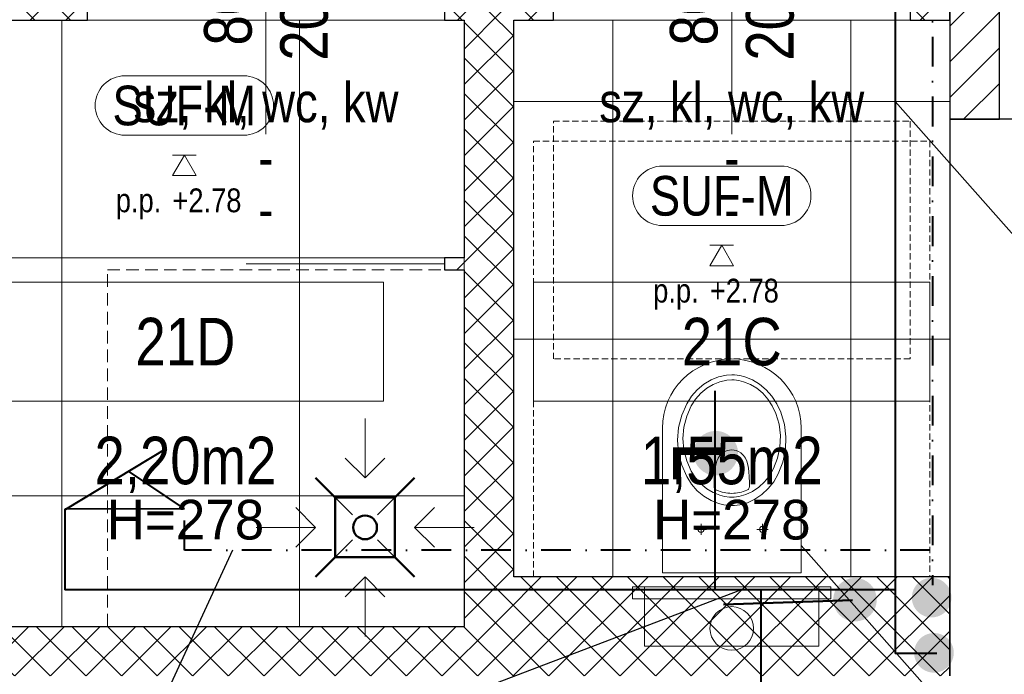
# Model space of a CAD drawing. Header units: millimetres. Extents: x -291747 to 77132, y 46721 to 203932.
# Tile 50 of 110: x 68992 to 69240, y 90885 to 91050. Entities that reach past the tile are written whole.
import ezdxf
from ezdxf.enums import TextEntityAlignment as Align
from ezdxf.lldxf.tags import DXFTag

# ---------------------------------------------------------------- set-up
doc = ezdxf.new("R2010")
doc.units = ezdxf.units.MM
doc.header["$MEASUREMENT"] = 0
for name, pattern in [('DASHDOT', [1, 0.5, -0.25, 0, -0.25]), ('xreff_LSN_szatnie_PW_rzuty_14$0$DASHED', [19.05, 12.7, -6.35]), ('xreff_LSN_szatnie_PW_rzuty_14$0$HIDDEN2', [4.7625, 3.175, -1.5875])]:
    doc.linetypes.add(name, pattern=pattern)
doc.layers.get('0').update_dxf_attribs({"lineweight": 9})
doc.layers.get('Defpoints').update_dxf_attribs({"lineweight": 9})
for name, color, linetype, lineweight in [('FL-xref', 250, 'Continuous', 9), ('FL_Ciepła_woda-do odbiorników', 1, 'DASHDOT', 40), ('FL_ks_nad posadzka', 12, 'Continuous', 50), ('FL_ks_pod stropem', 190, 'Continuous', 50), ('FL_opisy_woda', 7, 'Continuous', 25), ('FL_Zimna_woda-do odbiorników', 5, 'SOLID', 40), ('xreff_LSN_szatnie_PW_rzuty_14$0$A drzwi płytowe', 252, 'Continuous', 9), ('xreff_LSN_szatnie_PW_rzuty_14$0$A hatch', 8, 'Continuous', 5), ('xreff_LSN_szatnie_PW_rzuty_14$0$A hatch ściany', 252, 'Continuous', 9), ('xreff_LSN_szatnie_PW_rzuty_14$0$A opis', 252, 'Continuous', 9), ('xreff_LSN_szatnie_PW_rzuty_14$0$A opis pom', 252, 'Continuous', 9), ('xreff_LSN_szatnie_PW_rzuty_14$0$A opis pom pow', 252, 'Continuous', 9), ('xreff_LSN_szatnie_PW_rzuty_14$0$A opis stolarka', 252, 'Continuous', 9), ('xreff_LSN_szatnie_PW_rzuty_14$0$A opis stolarka NWD typ', 252, 'Continuous', 9), ('xreff_LSN_szatnie_PW_rzuty_14$0$A opis stolarka NWD wyposażenie', 252, 'Continuous', 9), ('xreff_LSN_szatnie_PW_rzuty_14$0$A sufit', 252, 'Continuous', 9), ('xreff_LSN_szatnie_PW_rzuty_14$0$A sufit obrys', 252, 'Continuous', 9), ('xreff_LSN_szatnie_PW_rzuty_14$0$A sufit podwieszany opis', 8, 'Continuous', 13), ('xreff_LSN_szatnie_PW_rzuty_14$0$A widok wyżej', 252, 'xreff_LSN_szatnie_PW_rzuty_14$0$DASHED', 9), ('xreff_LSN_szatnie_PW_rzuty_14$0$A wyposazenie sanitarne', 8, 'Continuous', 9), ('xreff_LSN_szatnie_PW_rzuty_14$0$A-Wall', 252, 'Continuous', 9)]:
    doc.layers.add(name, color=color, linetype=linetype, lineweight=lineweight)
doc.layers.add('xreff_LSN_szatnie_PW_rzuty_14$0$A opis ppoż drzwi', color=252, linetype='Continuous', lineweight=9, transparency=0.25)
doc.styles.get("Standard").update_dxf_attribs({"font": 'arial.ttf'})
doc.styles.add('xreff_LSN_szatnie_PW_rzuty_14$0$Standard', font='txt')
doc.styles.add('xreff_LSN_szatnie_PW_rzuty_14$0$STYL ASA', font='ARIALN.TTF')
tags = doc.linetypes.add('SOLID', pattern=[10, 10, 0]).pattern_tags.tags
tags[6:7] = [DXFTag(74, 4), DXFTag(75, 0), DXFTag(340, '0'), DXFTag(46, 0.0), DXFTag(50, 0.0), DXFTag(44, 0.0), DXFTag(45, 0.0)]
tags[4:5] = [DXFTag(74, 4), DXFTag(75, 0), DXFTag(340, '0'), DXFTag(46, 0.0), DXFTag(50, 0.0), DXFTag(44, 0.0), DXFTag(45, 0.0)]
doc.linetypes.add('xreff_LSN_szatnie_PW_rzuty_14$0$ZIGZAG', pattern='A,0.00254,-5.08,[131,ltypeshp.shx,S=5.08,R=0,X=-5.08,Y=0],-10.16,[131,ltypeshp.shx,S=5.08,R=180,X=5.08,Y=0],-5.08', length=20.32254)
doc.dimstyles.get("Standard").update_dxf_attribs({"dimtxt": 0.18, "dimasz": 0.18, "dimexe": 0.18, "dimexo": 0.0625, "dimgap": 0.09, "dimtad": 0, "dimtih": 1, "dimtoh": 1, "dimdec": 4, "dimzin": 0, "dimdsep": 46, "dimtxsty": 'Standard', "dimcen": 0.09, "dimadec": 0, "dimazin": 0, "dimtfac": 1, "dimtdec": 4, "dimtofl": 0, "dimtmove": 0, "dimatfit": 3, "dimfxl": 1, "dimtolj": 1, "dimtzin": 0, "dimarcsym": 0})
pattern_1 = [(45, (0, 0), (-4.49012806, 4.49012806), []), (135, (0, 0), (-4.49012806, -4.49012806), [])]

# ---------------------------------------------------------------- blocks, each defined once
blk = doc.blocks.new('xreff_LSN_szatnie_PW_rzuty_14$0$miska ustepowa')
at = {"ltscale": 0.15}
for points in [[(22, 2.5), (22, 17.5), (-22, 17.5), (-22, 2.5)], [(-25, 2.5), (-25, 5.5), (25, 5.5), (25, 2.5)], [(-22, 2.5), (-22, 5.5), (-25, 5.5), (-25, 2.5)], [(22, 2.5), (22, 5.5), (25, 5.5), (25, 2.5)]]:
    blk.add_lwpolyline(points, close=True, dxfattribs=at)
blk.add_lwpolyline([(-17.5, -37.5), (-17.5, -1), (17.5, -1), (17.5, -37.5, -1)], format="xyb", close=True, dxfattribs=at)
at = {"ltscale": 0.15, "elevation": 0}
for points in [[(-9.15, -12), (-6.35, -12)], [(-7.75, -13.4), (-7.75, -10.6)], [(9.15, -12), (6.35, -12)], [(7.75, -13.4), (7.75, -10.6)]]:
    blk.add_lwpolyline(points, dxfattribs=at)
at = {"ltscale": 0.15}
for points in [[(0, -51, 0), (1.34, -50.92, 0), (3.32, -50.49, 0), (5.23, -49.73, 0), (7.04, -48.64, 0), (8.69, -47.25, 0), (10.14, -45.58, 0), (11.37, -43.66, 0), (12.63, -40.81, 0), (13.42, -37.71, 0), (13.69, -34.5, 0), (13.42, -31.29, 0), (12.63, -28.19, 0), (11.37, -25.34, 0), (10.14, -23.42, 0), (8.69, -21.75, 0), (7.04, -20.36, 0), (5.23, -19.27, 0), (3.32, -18.51, 0), (2, -18.19, 0), (0.67, -18.02, 0), (-0.67, -18.02, 0), (-2, -18.19, 0), (-3.97, -18.73, 0), (-5.85, -19.6, 0), (-7.6, -20.79, 0), (-9.2, -22.28, 0), (-10.58, -24.03, 0), (-11.73, -26.02, 0), (-12.88, -28.95, 0), (-13.54, -32.08, 0), (-13.67, -35.31, 0), (-13.27, -38.5, 0), (-12.36, -41.55, 0), (-11.37, -43.66, 0), (-10.14, -45.58, 0), (-8.69, -47.25, 0), (-7.04, -48.64, 0), (-5.23, -49.73, 0), (-3.32, -50.49, 0), (-2, -50.82, 0), (-0.67, -50.98, 0)], [(0, -49.72, 0), (1.2, -49.65, 0), (2.99, -49.27, 0), (4.7, -48.58, 0), (6.32, -47.6, 0), (7.81, -46.36, 0), (9.12, -44.86, 0), (10.22, -43.14, 0), (11.36, -40.58, 0), (12.06, -37.81, 0), (12.31, -34.93, 0), (12.06, -32.05, 0), (11.36, -29.27, 0), (10.22, -26.71, 0), (9.12, -24.99, 0), (7.81, -23.49, 0), (6.32, -22.25, 0), (4.7, -21.27, 0), (2.99, -20.59, 0), (1.8, -20.3, 0), (0.6, -20.15, 0), (-0.6, -20.15, 0), (-1.8, -20.3, 0), (-3.57, -20.78, 0), (-5.26, -21.57, 0), (-6.84, -22.64, 0), (-8.27, -23.97, 0), (-9.51, -25.54, 0), (-10.55, -27.32, 0), (-11.58, -29.95, 0), (-12.17, -32.76, 0), (-12.29, -35.65, 0), (-11.93, -38.52, 0), (-11.11, -41.25, 0), (-10.22, -43.14, 0), (-9.12, -44.86, 0), (-7.81, -46.36, 0), (-6.32, -47.6, 0), (-4.7, -48.58, 0), (-2.98, -49.27, 0), (-1.8, -49.56, 0), (-0.6, -49.7, 0)]]:
    blk.add_polyline3d(points, close=True, dxfattribs=at)
for points in [[(-3.84, -21.91, 0), (-3.98, -21.98, 0), (-4.1, -22.07, 0), (-4.2, -22.18, 0), (-4.29, -22.3, 0), (-4.36, -22.44, 0), (-4.42, -22.59, 0), (-4.45, -22.76, 0), (-4.46, -22.93, 0)], [(-3.84, -21.91, 0), (-3.37, -21.72, 0), (-2.9, -21.55, 0), (-2.42, -21.41, 0), (-1.94, -21.29, 0), (-1.46, -21.2, 0), (-0.97, -21.14, 0), (-0.49, -21.1, 0), (0, -21.08, 0)], [(3.84, -21.91, 0), (3.37, -21.72, 0), (2.9, -21.55, 0), (2.42, -21.41, 0), (1.94, -21.29, 0), (1.46, -21.2, 0), (0.97, -21.14, 0), (0.49, -21.1, 0), (0, -21.08, 0)], [(3.84, -21.91, 0), (3.98, -21.98, 0), (4.1, -22.07, 0), (4.2, -22.18, 0), (4.29, -22.3, 0), (4.36, -22.44, 0), (4.42, -22.59, 0), (4.45, -22.76, 0), (4.46, -22.93, 0)], [(0, -32.03, 0), (-0.57, -31.99, 0), (-1.15, -31.86, 0), (-1.71, -31.64, 0), (-2.26, -31.32, 0), (-2.64, -31.01, 0), (-3, -30.63, 0), (-3.43, -29.99, 0), (-3.79, -29.2, 0), (-4.13, -27.92, 0), (-4.31, -26.66, 0), (-4.42, -25.16, 0), (-4.45, -23.87, 0), (-4.46, -22.93, 0)], [(0, -32.03, 0), (0.57, -31.99, 0), (1.15, -31.86, 0), (1.71, -31.64, 0), (2.26, -31.32, 0), (2.64, -31.01, 0), (3, -30.63, 0), (3.43, -29.99, 0), (3.79, -29.2, 0), (4.13, -27.92, 0), (4.31, -26.66, 0), (4.42, -25.16, 0), (4.45, -23.87, 0), (4.46, -22.93, 0)]]:
    blk.add_polyline3d(points, dxfattribs=at)
for centre, radius in [((0, 13), 5.5), ((-7.75, -12, 0), 0.75), ((7.75, -12, 0), 0.75)]:
    blk.add_circle(centre, radius, dxfattribs=at)
at = {"layer": 'Defpoints', "linetype": 'xreff_LSN_szatnie_PW_rzuty_14$0$HIDDEN2', "ltscale": 0.5}
for points in [[(-50, 0), (50, 0), (50, -110), (-50, -110)], [(-45, -55), (45, -55), (45, -115), (-45, -115)]]:
    blk.add_lwpolyline(points, close=True, dxfattribs=at)
blk = doc.blocks.new('xreff_LSN_szatnie_PW_rzuty_14$0$kratka podlogowa')
at = {"linetype": 'ByBlock'}
for points in [[(0, 27.5), (0, 12.5)], [(-5, 17.5), (0, 12.5), (5, 17.5)], [(-7.5, 7.5), (-3.18, 3.18)], [(3.18, 3.18), (7.5, 7.5)], [(-17.5, 5), (-12.5, 0), (-17.5, -5)], [(17.5, 5), (12.5, 0), (17.5, -5)], [(-27.5, 0), (-12.5, 0)], [(27.5, 0), (12.5, 0)], [(-7.5, -7.5), (-3.18, -3.18)], [(3.18, -3.18), (7.5, -7.5)], [(-5, -17.5), (0, -12.5), (5, -17.5)], [(0, -27.5), (0, -12.5)]]:
    blk.add_lwpolyline(points, dxfattribs=at)
blk.add_lwpolyline([(-7.5, -7.5), (-7.5, 7.5), (7.5, 7.5), (7.5, -7.5)], close=True, dxfattribs=at)
blk.add_circle((0, 0), 3, dxfattribs=at)
blk = doc.blocks.new('xreff_LSN_szatnie_PW_rzuty_14$0$środek')
blk.add_line((0, 0), (0, -10))
blk = doc.blocks.new('xreff_LSN_szatnie_PW_rzuty_14$0$ddtag_UP')
at = {"transparency": 33554687}
blk.add_lwpolyline([(0, 30), (0, -30)], dxfattribs=at)
at = {"layer": 'xreff_LSN_szatnie_PW_rzuty_14$0$A opis stolarka NWD typ', "transparency": 33554687}
blk.add_lwpolyline([(-15, 75, -1), (15, 75), (15, 45, -1), (-15, 45)], format="xyb", close=True, dxfattribs=at)
at = {"ltscale": 0.1, "transparency": 33554687, "style": 'xreff_LSN_szatnie_PW_rzuty_14$0$STYL ASA'}
blk.add_attdef('DOORS:SZEROKOŚĆ', text='', height=12, rotation=90, dxfattribs=at).set_placement((0, 0, 0), align=Align.BOTTOM_CENTER)
blk.add_attdef('DOORS:WYSOKOŚĆ', text='', height=12, rotation=90, dxfattribs=at).set_placement((3.6, 0, 0), align=Align.TOP_CENTER)
blk.add_attdef('DOORS:AKUSTYKA', text='', height=10, dxfattribs=at).set_placement((0, -49), align=Align.MIDDLE_CENTER)
at = {"layer": 'xreff_LSN_szatnie_PW_rzuty_14$0$A opis ppoż drzwi', "ltscale": 0.1, "transparency": 33554687, "style": 'xreff_LSN_szatnie_PW_rzuty_14$0$STYL ASA'}
blk.add_attdef('DOORS:PPOŻ', text='', height=10, dxfattribs=at).set_placement((0, -36), align=Align.MIDDLE_CENTER)
at = {"layer": 'xreff_LSN_szatnie_PW_rzuty_14$0$A opis stolarka NWD typ', "ltscale": 0.1, "transparency": 33554687, "style": 'xreff_LSN_szatnie_PW_rzuty_14$0$STYL ASA'}
blk.add_attdef('DOORS:PODTYP', text='', height=12, rotation=90, dxfattribs=at).set_placement((1.2, 60, 0), align=Align.TOP_CENTER)
blk.add_attdef('DOORS:TYP', text='', height=12, rotation=90, dxfattribs=at).set_placement((2.4, 60, 0), align=Align.BOTTOM_CENTER)
at = {"layer": 'xreff_LSN_szatnie_PW_rzuty_14$0$A opis stolarka NWD wyposażenie', "ltscale": 0.1, "transparency": 33554687, "style": 'xreff_LSN_szatnie_PW_rzuty_14$0$STYL ASA'}
blk.add_attdef('DOORS:WYPOSAŻENIE', text='', height=10, dxfattribs=at).set_placement((0, -22), align=Align.MIDDLE_CENTER)
blk = doc.blocks.new('xreff_LSN_szatnie_PW_rzuty_14$0$tag wn')
blk.add_lwpolyline([(-25, -7.5), (25, -7.5), (25, 7.5), (-25, 7.5)], close=True)
at = {"style": 'xreff_LSN_szatnie_PW_rzuty_14$0$STYL ASA'}
blk.add_attdef('ROOM:NO', text='', height=6, dxfattribs=at).set_placement((0, 0), align=Align.MIDDLE_CENTER)
at = {"layer": 'xreff_LSN_szatnie_PW_rzuty_14$0$A opis pom pow', "style": 'xreff_LSN_szatnie_PW_rzuty_14$0$STYL ASA'}
blk.add_attdef('ROOM:AREA', text='', height=6, dxfattribs=at).set_placement((0, -15), align=Align.MIDDLE_CENTER)
blk = doc.blocks.new('xreff_LSN_szatnie_PW_rzuty_14$0$metka')
blk.add_lwpolyline([(-15, -7.5), (15, -7.5, 0.414214), (22.5, 0), (22.5, 0, 0.414214), (15, 7.5), (-15, 7.5, 0.414214), (-22.5, 0), (-22.5, 0, 0.414214)], format="xyb", close=True)
at = {"style": 'xreff_LSN_szatnie_PW_rzuty_14$0$STYL ASA'}
blk.add_attdef('DETAIL:NO', text='', height=10, dxfattribs=at).set_placement((0, 0), align=Align.MIDDLE_CENTER)
blk = doc.blocks.new('xreff_LSN_szatnie_PW_rzuty_14$0$Anno_Elevation_Label_8')
at = {"color": 0, "linetype": 'ByBlock'}
blk.add_line((-0.05, 0), (0.05, 0), dxfattribs=at)
blk.add_lwpolyline([(0, 0), (-0.05, -0.0866), (0.05, -0.0866)], close=True, dxfattribs=at)
at = {"color": 0, "linetype": 'ByBlock', "style": 'xreff_LSN_szatnie_PW_rzuty_14$0$STYL ASA'}
blk.add_attdef('PREFIX', text='', height=0.1, dxfattribs=at).set_placement((-0.0971, -0.2406), align=Align.RIGHT)
for tag, p in [('ELEVATION', (-0.05, -0.2406)), ('SUFFIX', (-0.05, -0.3811))]:
    blk.add_attdef(tag, p, '', height=0.1, dxfattribs=at)
blk = doc.blocks.new('xreff_LSN_szatnie_PW_rzuty_14')
at = {"layer": 'xreff_LSN_szatnie_PW_rzuty_14$0$A hatch', "linetype": 'Continuous', "lineweight": 5}
h = blk.add_hatch(dxfattribs=at)
h.set_pattern_fill('ANSI31', color=256, scale=2, angle=-360, style=0)
h.set_pattern_definition([(45, (0, 0), (-4.49012806, 4.49012806), [])])
h.paths.add_polyline_path([(69239.18, 91185.41), (69226.68, 91185.41), (69226.68, 91025.22), (69239.18, 91025.22)], flags=0)
h = blk.add_hatch(dxfattribs=at)
h.set_pattern_fill('ANSI31', color=256, scale=2, style=0)
h.set_pattern_definition([(45, (0, 0), (-4.49012806, 4.49012806), [])])
h.paths.add_polyline_path([(69104.18, 90987.22), (69108.1, 90988.22), (69104.18, 90990.22), (69099.18, 90990.22), (69099.18, 90987.22)], flags=0)
at = {"layer": 'xreff_LSN_szatnie_PW_rzuty_14$0$A hatch ściany', "linetype": 'Continuous', "lineweight": 9}
h = blk.add_hatch(dxfattribs=at)
h.set_pattern_fill('ANSI37', color=256, scale=2, style=0)
h.set_pattern_definition(pattern_1)
h.paths.add_polyline_path([(69216.68, 91062.72), (69216.68, 91050.22), (69226.68, 91050.22), (69226.68, 91062.72)], flags=0)
h.paths.add_polyline_path([(69126.68, 91050.22), (69126.68, 91062.72), (69116.68, 91062.72), (69112.52, 91053.35), (69116.68, 91050.22)], flags=0)
h.paths.add_polyline_path([(69104.18, 91050.22), (69112.52, 91053.35), (69116.68, 91062.72), (69099.18, 91062.72), (69099.18, 91050.22)], flags=0)
h.paths.add_polyline_path([(69009.18, 91050.22), (69009.18, 91062.72), (68961.18, 91062.72), (68958.06, 91054.39), (68961.18, 91050.22)], flags=0)
h = blk.add_hatch(dxfattribs=at)
h.set_pattern_fill('ANSI37', color=256, scale=2, style=0)
h.set_pattern_definition([(45, (0, 0), (-4.49012806, 4.49012806), []), (135, (0, 0), (-4.49012806, -4.49012806), [])])
h.paths.add_polyline_path([(69104.18, 90897.22), (69113.56, 90898.26), (69116.68, 90909.72), (69116.68, 90909.72), (69104.18, 90897.22)], flags=0)
h.paths.add_polyline_path([(69104.18, 90897.22), (69116.68, 90909.72), (69116.68, 90987.22), (69108.1, 90988.22), (69104.18, 90987.22)], flags=0)
h.paths.add_polyline_path([(69104.18, 90990.22), (69108.1, 90988.22), (69116.68, 90987.22), (69116.68, 91050.22), (69112.52, 91053.35), (69104.18, 91050.22)], flags=0)
h = blk.add_hatch(dxfattribs=at)
h.set_pattern_fill('ANSI37', color=256, scale=2, style=0)
h.set_pattern_definition(pattern_1)
h.paths.add_polyline_path([(69226.68, 90909.72), (69116.68, 90909.72), (69113.56, 90898.26), (69116.68, 90884.72), (69226.68, 90884.72), (69226.68, 90895.22)], flags=0)
h = blk.add_hatch(dxfattribs=at)
h.set_pattern_fill('ANSI37', color=256, scale=2, style=0)
h.set_pattern_definition(pattern_1)
h.paths.add_polyline_path([(69113.56, 90898.26), (69104.18, 90897.22), (69093.68, 90897.22), (69093.68, 90884.72), (69116.68, 90884.72)], flags=0)
h.paths.add_polyline_path([(69093.68, 90897.22), (68961.18, 90897.22), (68957.02, 90894.1), (68961.18, 90884.72), (69093.68, 90884.72)], flags=0)
h.paths.add_polyline_path([(68961.18, 90884.72), (68957.02, 90894.1), (68948.68, 90897.22), (68898.68, 90897.22), (68911.18, 90884.72)], flags=0)
at = {"layer": 'xreff_LSN_szatnie_PW_rzuty_14$0$A drzwi płytowe', "linetype": 'xreff_LSN_szatnie_PW_rzuty_14$0$ZIGZAG', "ltscale": 0.15, "transparency": 33554687}
blk.add_lwpolyline([(69099.18, 90988.72), (69049.18, 90988.72)], dxfattribs=at)
at = {"layer": 'xreff_LSN_szatnie_PW_rzuty_14$0$A sufit', "linetype": 'Continuous', "lineweight": 9}
for p, q in [((68961.18, 91050.22), (69104.18, 91050.22)), ((69141.68, 90909.72), (69141.68, 91050.22)), ((69201.68, 90909.72), (69201.68, 91050.22)), ((69116.68, 91029.72), (69226.68, 91029.72)), ((68961.18, 90990.22), (69104.18, 90990.22)), ((69116.68, 90969.72), (69226.68, 90969.72)), ((68961.18, 90930.22), (69104.18, 90930.22)), ((69116.68, 90909.72), (69226.68, 90909.72))]:
    blk.add_line(p, q, dxfattribs=at)
for points in [[(69002.68, 90897.22), (69002.68, 91050.22)], [(69062.68, 90897.22), (69062.68, 91050.22)]]:
    blk.add_lwpolyline(points, dxfattribs=at)
at = {"layer": 'xreff_LSN_szatnie_PW_rzuty_14$0$A sufit obrys'}
for points in [[(69104.18, 91050.22), (69104.18, 90897.22), (68961.18, 90897.22), (68961.18, 91050.22)], [(69116.68, 91050.22), (69226.68, 91050.22), (69226.68, 90909.72), (69116.68, 90909.72)]]:
    blk.add_lwpolyline(points, close=True, dxfattribs=at)
at = {"layer": 'xreff_LSN_szatnie_PW_rzuty_14$0$A widok wyżej', "linetype": 'xreff_LSN_szatnie_PW_rzuty_14$0$DASHED', "lineweight": 9, "ltscale": 0.2}
blk.add_line((69226.68, 91050.22), (69226.68, 91025.22), dxfattribs=at)
at = {"layer": 'xreff_LSN_szatnie_PW_rzuty_14$0$A wyposazenie sanitarne', "linetype": 'xreff_LSN_szatnie_PW_rzuty_14$0$HIDDEN2'}
blk.add_lwpolyline([(69104.18, 90897.22), (69014.18, 90897.22), (69014.18, 90987.22), (69104.18, 90987.22)], close=True, dxfattribs=at)
at = {"layer": 'xreff_LSN_szatnie_PW_rzuty_14$0$A-Wall', "linetype": 'Continuous', "lineweight": 25}
for p, q in [((69226.68, 91185.41), (69226.68, 91025.22)), ((69239.18, 91025.22), (69239.18, 91185.41)), ((69009.18, 91050.22), (69009.18, 91062.72)), ((69099.18, 91062.72), (69099.18, 91050.22)), ((69126.68, 91050.22), (69126.68, 91062.72)), ((69216.68, 91062.72), (69216.68, 91050.22)), ((69226.68, 91050.22), (69226.68, 91062.72)), ((68961.18, 91050.22), (69009.18, 91050.22)), ((69099.18, 91050.22), (69104.18, 91050.22)), ((69104.18, 91050.22), (69104.18, 90990.22)), ((69116.68, 91050.22), (69126.68, 91050.22)), ((69116.68, 90909.72), (69116.68, 91050.22)), ((69216.68, 91050.22), (69226.68, 91050.22)), ((69283.68, 91025.22), (69226.68, 91025.22)), ((69226.68, 91025.22), (69226.68, 90895.22)), ((69226.68, 91025.22), (69239.18, 91025.22)), ((69104.18, 90990.22), (69099.18, 90990.22)), ((69099.18, 90990.22), (69099.18, 90987.22)), ((69099.18, 90987.22), (69104.18, 90987.22)), ((69104.18, 90987.22), (69104.18, 90897.22)), ((69226.68, 90909.72), (69116.68, 90909.72)), ((69226.68, 90884.72), (69226.68, 90909.72)), ((68961.18, 90897.22), (69104.18, 90897.22)), ((69226.68, 90895.22), (69226.68, 90884.72))]:
    blk.add_line(p, q, dxfattribs=at)
at = {"layer": 'xreff_LSN_szatnie_PW_rzuty_14$0$A drzwi płytowe', "linetype": 'Continuous', "lineweight": 9, "ltscale": 0.2, "extrusion": (0, 0, -1), "zscale": -1}
for p in [(-69054.18, 91056.47), (-69171.68, 91056.47)]:
    blk.add_blockref('xreff_LSN_szatnie_PW_rzuty_14$0$środek', p, dxfattribs=at)
at = {"layer": 'xreff_LSN_szatnie_PW_rzuty_14$0$A opis pom', "linetype": 'Continuous', "lineweight": 9, "xscale": 2, "yscale": 2, "zscale": 2}
for p, values in [((69033.86, 90969.1), {'ROOM:NO': '21D', 'ROOM:AREA': '2,20m2'}), ((69171.68, 90969.1), {'ROOM:NO': '21C', 'ROOM:AREA': '1,55m2'})]:
    blk.add_blockref('xreff_LSN_szatnie_PW_rzuty_14$0$tag wn', p, dxfattribs=at).add_auto_attribs(values)
at = {"layer": 'xreff_LSN_szatnie_PW_rzuty_14$0$A opis stolarka', "linetype": 'Continuous', "lineweight": 9}
ref = blk.add_blockref('xreff_LSN_szatnie_PW_rzuty_14$0$ddtag_UP', (69054.18, 91051.47), dxfattribs=at)
ref.add_attrib('DOORS:AKUSTYKA', '-', dxfattribs={"layer": '0', "ltscale": 0.1, "height": 10, "style": 'xreff_LSN_szatnie_PW_rzuty_14$0$STYL ASA'}).set_placement((69054.18, 91002.47), align=Align.MIDDLE_CENTER)
ref.add_attrib('DOORS:PPOŻ', '-', dxfattribs={"layer": 'xreff_LSN_szatnie_PW_rzuty_14$0$A opis ppoż drzwi', "ltscale": 0.1, "height": 10, "style": 'xreff_LSN_szatnie_PW_rzuty_14$0$STYL ASA'}).set_placement((69054.18, 91015.47), align=Align.MIDDLE_CENTER)
ref.add_attrib('DOORS:WYSOKOŚĆ', '200', dxfattribs={"layer": '0', "ltscale": 0.1, "height": 12, "rotation": 90, "style": 'xreff_LSN_szatnie_PW_rzuty_14$0$STYL ASA'}).set_placement((69057.78, 91051.47, 0), align=Align.TOP_CENTER)
ref.add_attrib('DOORS:SZEROKOŚĆ', '80', dxfattribs={"layer": '0', "ltscale": 0.1, "height": 12, "rotation": 90, "style": 'xreff_LSN_szatnie_PW_rzuty_14$0$STYL ASA'}).set_placement((69054.18, 91051.47, 0), align=Align.BOTTOM_CENTER)
ref.add_attrib('DOORS:PODTYP', '210A', dxfattribs={"layer": 'xreff_LSN_szatnie_PW_rzuty_14$0$A opis stolarka NWD typ', "ltscale": 0.1, "height": 12, "rotation": 90, "style": 'xreff_LSN_szatnie_PW_rzuty_14$0$STYL ASA'}).set_placement((69055.38, 91111.47, 0), align=Align.TOP_CENTER)
ref.add_attrib('DOORS:TYP', 'Dwp-80', dxfattribs={"layer": 'xreff_LSN_szatnie_PW_rzuty_14$0$A opis stolarka NWD typ', "ltscale": 0.1, "height": 12, "rotation": 90, "style": 'xreff_LSN_szatnie_PW_rzuty_14$0$STYL ASA'}).set_placement((69056.58, 91111.47, 0), align=Align.BOTTOM_CENTER)
ref.add_attrib('DOORS:WYPOSAŻENIE', 'sz, kl, wc, kw', dxfattribs={"layer": 'xreff_LSN_szatnie_PW_rzuty_14$0$A opis stolarka NWD wyposażenie', "ltscale": 0.1, "height": 10, "style": 'xreff_LSN_szatnie_PW_rzuty_14$0$STYL ASA'}).set_placement((69054.18, 91029.47), align=Align.MIDDLE_CENTER)
ref = blk.add_blockref('xreff_LSN_szatnie_PW_rzuty_14$0$ddtag_UP', (69171.68, 91051.47), dxfattribs=at)
ref.add_attrib('DOORS:AKUSTYKA', '-', dxfattribs={"layer": '0', "ltscale": 0.1, "height": 10, "style": 'xreff_LSN_szatnie_PW_rzuty_14$0$STYL ASA'}).set_placement((69171.68, 91002.47), align=Align.MIDDLE_CENTER)
ref.add_attrib('DOORS:PPOŻ', '-', dxfattribs={"layer": 'xreff_LSN_szatnie_PW_rzuty_14$0$A opis ppoż drzwi', "ltscale": 0.1, "height": 10, "style": 'xreff_LSN_szatnie_PW_rzuty_14$0$STYL ASA'}).set_placement((69171.68, 91015.47), align=Align.MIDDLE_CENTER)
ref.add_attrib('DOORS:WYSOKOŚĆ', '200', dxfattribs={"layer": '0', "ltscale": 0.1, "height": 12, "rotation": 90, "style": 'xreff_LSN_szatnie_PW_rzuty_14$0$STYL ASA'}).set_placement((69175.28, 91051.47, 0), align=Align.TOP_CENTER)
ref.add_attrib('DOORS:SZEROKOŚĆ', '80', dxfattribs={"layer": '0', "ltscale": 0.1, "height": 12, "rotation": 90, "style": 'xreff_LSN_szatnie_PW_rzuty_14$0$STYL ASA'}).set_placement((69171.68, 91051.47, 0), align=Align.BOTTOM_CENTER)
ref.add_attrib('DOORS:PODTYP', '210A', dxfattribs={"layer": 'xreff_LSN_szatnie_PW_rzuty_14$0$A opis stolarka NWD typ', "ltscale": 0.1, "height": 12, "rotation": 90, "style": 'xreff_LSN_szatnie_PW_rzuty_14$0$STYL ASA'}).set_placement((69172.88, 91111.47, 0), align=Align.TOP_CENTER)
ref.add_attrib('DOORS:TYP', 'Dwp-80', dxfattribs={"layer": 'xreff_LSN_szatnie_PW_rzuty_14$0$A opis stolarka NWD typ', "ltscale": 0.1, "height": 12, "rotation": 90, "style": 'xreff_LSN_szatnie_PW_rzuty_14$0$STYL ASA'}).set_placement((69174.08, 91111.47, 0), align=Align.BOTTOM_CENTER)
ref.add_attrib('DOORS:WYPOSAŻENIE', 'sz, kl, wc, kw', dxfattribs={"layer": 'xreff_LSN_szatnie_PW_rzuty_14$0$A opis stolarka NWD wyposażenie', "ltscale": 0.1, "height": 10, "style": 'xreff_LSN_szatnie_PW_rzuty_14$0$STYL ASA'}).set_placement((69171.68, 91029.47), align=Align.MIDDLE_CENTER)
at = {"layer": 'xreff_LSN_szatnie_PW_rzuty_14$0$A sufit podwieszany opis', "linetype": 'Continuous', "lineweight": 13}
for p in [(69033.6, 91028.69), (69169.16, 91005.9)]:
    blk.add_blockref('xreff_LSN_szatnie_PW_rzuty_14$0$metka', p, dxfattribs=at).add_auto_attribs({'DETAIL:NO': 'SUF-M'})
at = {"layer": 'xreff_LSN_szatnie_PW_rzuty_14$0$A sufit podwieszany opis', "linetype": 'Continuous', "lineweight": 13, "xscale": 60, "yscale": 60, "zscale": 60}
for p in [(69033.6, 91016.19, 278), (69169.16, 90993.4, 278)]:
    blk.add_blockref('xreff_LSN_szatnie_PW_rzuty_14$0$Anno_Elevation_Label_8', p, dxfattribs=at).add_auto_attribs({'PREFIX': 'p.p.', 'ELEVATION': '+2.78'})
at = {"layer": 'xreff_LSN_szatnie_PW_rzuty_14$0$A wyposazenie sanitarne', "rotation": 180}
for name, p in [('xreff_LSN_szatnie_PW_rzuty_14$0$miska ustepowa', (69171.68, 90909.72)), ('xreff_LSN_szatnie_PW_rzuty_14$0$kratka podlogowa', (69079.18, 90922.22))]:
    blk.add_blockref(name, p, dxfattribs=at)
at = {"layer": 'xreff_LSN_szatnie_PW_rzuty_14$0$A opis', "linetype": 'Continuous', "lineweight": 9, "char_height": 10, "attachment_point": 5, "style": 'xreff_LSN_szatnie_PW_rzuty_14$0$Standard'}
for insert in [(69033.86, 90924.1), (69171.68, 90924.1)]:
    blk.add_mtext_dynamic_manual_height_columns('\\A1;\\pxqc;H=278', width=72.7481, gutter_width=1, heights=[0], dxfattribs=dict(at, insert=insert))
blk = doc.blocks.new('wpust')
for p, q in [((5462.5, 499.5), (5467.5, 494.5)), ((5482.5, 494.5), (5487.5, 499.5)), ((5462.5, 474.5), (5467.5, 479.5)), ((5482.5, 479.5), (5487.5, 474.5))]:
    blk.add_line(p, q)
blk.add_lwpolyline([(5467.5, 494.5), (5482.5, 494.5), (5482.5, 479.5), (5467.5, 479.5)], close=True)

msp = doc.modelspace()

# ---------------------------------------------------------------- block references
at = {"layer": 'FL-xref'}
msp.add_blockref('xreff_LSN_szatnie_PW_rzuty_14', (0, 0), dxfattribs=at)

# ---------------------------------------------------------------- next in the draw order: hatches: boundary and pattern name
at = {"layer": 'FL_Ciepła_woda-do odbiorników', "ltscale": 15}
msp.add_hatch(color=256, dxfattribs=at).paths.add_polyline_path([(69222.5, 90909.48, 1), (69221.72, 90899.51, 1)])
at = {"layer": 'FL_ks_nad posadzka'}
msp.add_hatch(color=256, dxfattribs=at).paths.add_polyline_path([(69202.77, 90909.47, 1), (69202.77, 90898.47, 1)])
at = {"layer": 'FL_Zimna_woda-do odbiorników'}
for points in [[(69167.65, 90935.32, -1), (69167.65, 90946.57, -1)], [(69223.08, 90895.54, 1), (69222.3, 90885.57, 1)]]:
    msp.add_hatch(color=256, dxfattribs=at).paths.add_polyline_path(points)

# ---------------------------------------------------------------- next in the draw order: linework, layer by layer
at = {"layer": 'FL_Ciepła_woda-do odbiorników', "ltscale": 15}
for p, q in [((69222.29, 91227.23), (69222.29, 90907.65)), ((69033.65, 90916.46), (69033.64, 90926.86)), ((69221.68, 90916.46), (69033.65, 90916.46))]:
    msp.add_line(p, q, dxfattribs=at)
at = {"layer": 'FL_ks_nad posadzka'}
msp.add_line((69169.61, 90902.76), (69202.17, 90903.82), dxfattribs=at)
at = {"layer": 'FL_ks_pod stropem'}
msp.add_circle((69079.18, 90922.22), 3, dxfattribs=at)
at = {"layer": 'FL_opisy_woda'}
msp.add_line((69012.86, 90845.14), (69174, 90906.48), dxfattribs=at)
at = {"layer": 'FL_Zimna_woda-do odbiorników'}
for p, q in [((69212.89, 91197.06), (69212.89, 90890.4)), ((69167.39, 90956.68), (69167.39, 90906.48)), ((69003.66, 90926.85), (69029.2, 90942.17)), ((69033.66, 90926.86), (69019.54, 90936.37)), ((69033.66, 90926.86), (69003.49, 90926.85)), ((69003.49, 90926.85), (69003.49, 90906.48)), ((69212.89, 90906.48), (69003.49, 90906.48)), ((69178.98, 90906.48), (69178.98, 90868.57)), ((69223.42, 90890.4), (69212.89, 90890.4))]:
    msp.add_line(p, q, dxfattribs=at)
at = {"layer": 'FL_Zimna_woda-do odbiorników', "const_width": 2}
msp.add_lwpolyline([(69169.03, 90941.45), (69157.89, 90941.45), (69157.89, 90934.35)], dxfattribs=at)

# ---------------------------------------------------------------- next in the draw order: block references
at = {"layer": 'FL_ks_nad posadzka'}
msp.add_blockref('wpust', (63604.18, 90435.22), dxfattribs=at)

# ---------------------------------------------------------------- next in the draw order: leaders
at = {"layer": 'FL_opisy_woda', "annotation_type": 0, "has_hookline": 1}
for points, hookline_direction, text_width in [([(69212.89, 91029.72), (69335.53, 90890.88), (69338.03, 90890.88)], 0, 154.04), ([(69189.18, 90917.67), (69298.53, 90793.88), (69301.03, 90793.88)], 0, 154.04), ([(69045.76, 90916.46), (69012.86, 90845.14), (69010.36, 90845.14)], 1, 154.06)]:
    msp.add_leader(points, dimstyle='Standard', override={"dimtxt": 2.5, "dimasz": 2.5, "dimexe": 1.25, "dimexo": 0.625, "dimgap": 0.625, "dimtad": 1, "dimtih": 0, "dimtoh": 0, "dimdec": 2, "dimzin": 8, "dimdsep": 44, "dimcen": 2.5, "dimtdec": 2, "dimtofl": 1, "dimldrblk": 'None', "dimtolj": 0, "dimtzin": 8}, dxfattribs=dict(at, hookline_direction=hookline_direction, text_width=text_width))

doc.saveas('drawing.dxf')
